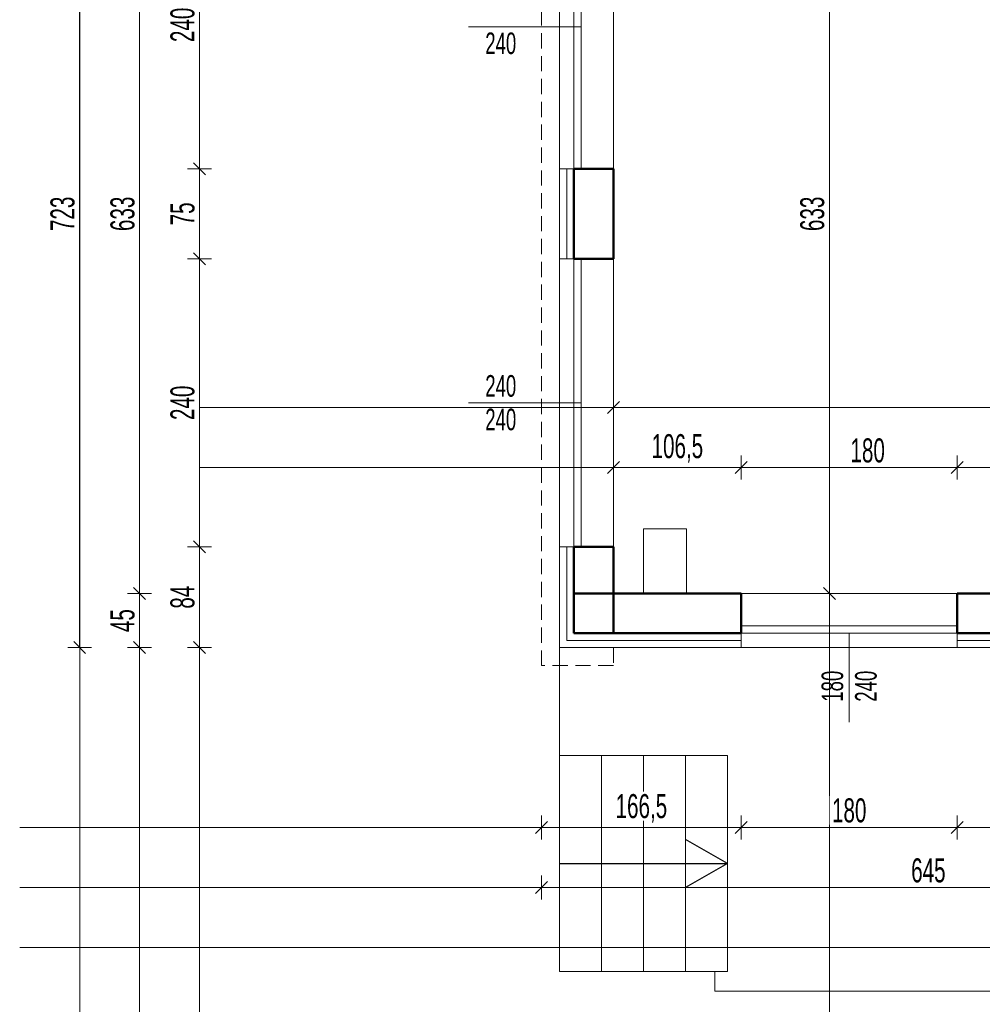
# Model space of a CAD drawing. Header units: millimetres. Extents: x 72202 to 304796, y 21658 to 519946.
# Tile 9 of 139: x 194333 to 195136, y 200622 to 201442. Entities that reach past the tile are written whole.
import ezdxf

# ---------------------------------------------------------------- set-up
doc = ezdxf.new("R2010")
doc.units = ezdxf.units.MM
doc.linetypes.add('DASHED', pattern=[19.05, 12.7, -6.35])
doc.layers.get('0').update_dxf_attribs({"color": 253})
doc.layers.get('Defpoints').update_dxf_attribs({"color": 253})
for name, color, linetype, lineweight in [('DRZWI I OKNA OPISY', 253, 'Continuous', 9), ('linia - gruba - projektowana', 253, 'Continuous', 50), ('LINIA CIENKA', 7, 'Continuous', 13), ('LINIA KRESKOWANIE', 253, 'Continuous', 5), ('LINIA WYMIAROWANIE', 253, 'Continuous', 9)]:
    doc.layers.add(name, color=color, linetype=linetype, lineweight=lineweight)
doc.layers.add('LINIA-NIE DRUKOWAĆ', color=253, linetype='Continuous', lineweight=20, plot=False)
doc.styles.get("Standard").update_dxf_attribs({"font": 'ARIALN.TTF', "width": 0.75})
doc.linetypes.add('GRADZINOWANIE', pattern='A,0.00254,-2.54,[134,ltypeshp.shx,S=2.54,R=0,X=-2.54,Y=0],-5.08,[134,ltypeshp.shx,S=2.54,R=180,X=2.54,Y=0],-2.54', length=10.16254)
doc.dimstyles.new('sebek100', dxfattribs={"dimtxt": 17, "dimasz": 10, "dimexe": 10, "dimexo": 20, "dimgap": 4, "dimtad": 1, "dimrnd": 0.5, "dimtxsty": 'Standard', "dimblk": 'OBLIQUE', "dimcen": 8, "dimclre": 1, "dimazin": 0, "dimtm": 1e-09, "dimtfac": 1, "dimtix": 1, "dimtmove": 1, "dimatfit": 3, "dimldrblk": 'zas', "dimfxl": 10, "dimfxlon": 1, "dimtolj": 2, "dimlwd": -1, "dimlwe": -1, "dimarcsym": 0})

# ---------------------------------------------------------------- blocks, each defined once
blk = doc.blocks.new('_Oblique')
at = {"color": 0, "linetype": 'ByBlock', "lineweight": -2}
blk.add_line((-0.5, -0.5), (0.5, 0.5), dxfattribs=at)
blk = doc.blocks.new('*D81')
at = {"layer": 'Defpoints', "color": 0, "lineweight": -3, "ltscale": 4, "transparency": 16777216}
for p in [(194934.79, 200919.04), (194768.29, 200904.04), (194934.79, 200769.04)]:
    blk.add_point(p, dxfattribs=at)
at = {"layer": 'LINIA WYMIAROWANIE', "color": 1, "ltscale": 4, "transparency": 16777216}
for p, q in [((194768.29, 200779.04), (194768.29, 200759.04)), ((194934.79, 200779.04), (194934.79, 200759.04))]:
    blk.add_line(p, q, dxfattribs=at)
at = {"layer": 'LINIA WYMIAROWANIE', "color": 0, "ltscale": 4, "transparency": 16777216}
blk.add_line((194768.29, 200769.04), (194934.79, 200769.04), dxfattribs=at)
at = {"layer": 'LINIA WYMIAROWANIE', "color": 0, "ltscale": 4, "transparency": 16777216, "xscale": 10, "yscale": 10, "zscale": 10, "rotation": 180}
blk.add_blockref('_Oblique', (194768.29, 200769.04), dxfattribs=at)
at = {"layer": 'LINIA WYMIAROWANIE', "color": 0, "ltscale": 4, "transparency": 16777216, "xscale": 10, "yscale": 10, "zscale": 10}
blk.add_blockref('_Oblique', (194934.79, 200769.04), dxfattribs=at)
at = {"layer": 'LINIA WYMIAROWANIE', "color": 0, "lineweight": -3, "ltscale": 4, "transparency": 16777216, "insert": (194851.54, 200785.06), "char_height": 20, "attachment_point": 5, "bg_fill": 3, "box_fill_scale": 1.1, "bg_fill_color": 256, "bg_fill_true_color": 13158600, "bg_fill_transparency": 0}
blk.add_mtext('\\A2;166,5', dxfattribs=at)
blk = doc.blocks.new('zas')
blk = doc.blocks.new('*D82')
at = {"layer": 'Defpoints', "color": 0, "lineweight": -3, "ltscale": 4, "transparency": 16777216}
for p in [(194934.79, 200919.04), (195114.79, 200919.04), (195114.79, 200769.04)]:
    blk.add_point(p, dxfattribs=at)
at = {"layer": 'LINIA WYMIAROWANIE', "color": 1, "ltscale": 4, "transparency": 16777216}
for p, q in [((194934.79, 200779.04), (194934.79, 200759.04)), ((195114.79, 200779.04), (195114.79, 200759.04))]:
    blk.add_line(p, q, dxfattribs=at)
at = {"layer": 'LINIA WYMIAROWANIE', "color": 0, "ltscale": 4, "transparency": 16777216}
blk.add_line((194934.79, 200769.04), (195114.79, 200769.04), dxfattribs=at)
at = {"layer": 'LINIA WYMIAROWANIE', "color": 0, "ltscale": 4, "transparency": 16777216, "xscale": 10, "yscale": 10, "zscale": 10, "rotation": 180}
blk.add_blockref('_Oblique', (194934.79, 200769.04), dxfattribs=at)
at = {"layer": 'LINIA WYMIAROWANIE', "color": 0, "ltscale": 4, "transparency": 16777216, "xscale": 10, "yscale": 10, "zscale": 10}
blk.add_blockref('_Oblique', (195114.79, 200769.04), dxfattribs=at)
at = {"layer": 'LINIA WYMIAROWANIE', "color": 0, "lineweight": -3, "ltscale": 4, "transparency": 16777216, "insert": (195024.79, 200783.25), "char_height": 20, "attachment_point": 5, "bg_fill": 3, "box_fill_scale": 1.1, "bg_fill_color": 256, "bg_fill_true_color": 13158600, "bg_fill_transparency": 0}
blk.add_mtext('\\A2;180', dxfattribs=at)
blk = doc.blocks.new('*D83')
at = {"layer": 'Defpoints', "color": 0, "lineweight": -3, "ltscale": 4, "transparency": 16777216}
for p in [(195114.79, 200919.04), (195189.79, 200919.04), (195189.79, 200769.04)]:
    blk.add_point(p, dxfattribs=at)
at = {"layer": 'LINIA WYMIAROWANIE', "color": 1, "ltscale": 4, "transparency": 16777216}
for p, q in [((195114.79, 200779.04), (195114.79, 200759.04)), ((195189.79, 200779.04), (195189.79, 200759.04))]:
    blk.add_line(p, q, dxfattribs=at)
at = {"layer": 'LINIA WYMIAROWANIE', "color": 0, "ltscale": 4, "transparency": 16777216}
blk.add_line((195114.79, 200769.04), (195189.79, 200769.04), dxfattribs=at)
at = {"layer": 'LINIA WYMIAROWANIE', "color": 0, "ltscale": 4, "transparency": 16777216, "xscale": 10, "yscale": 10, "zscale": 10, "rotation": 180}
blk.add_blockref('_Oblique', (195114.79, 200769.04), dxfattribs=at)
at = {"layer": 'LINIA WYMIAROWANIE', "color": 0, "ltscale": 4, "transparency": 16777216, "xscale": 10, "yscale": 10, "zscale": 10}
blk.add_blockref('_Oblique', (195189.79, 200769.04), dxfattribs=at)
at = {"layer": 'LINIA WYMIAROWANIE', "color": 0, "lineweight": -3, "ltscale": 4, "transparency": 16777216, "insert": (195152.29, 200783.21), "char_height": 20, "attachment_point": 5, "bg_fill": 3, "box_fill_scale": 1.1, "bg_fill_color": 256, "bg_fill_true_color": 13158600, "bg_fill_transparency": 0}
blk.add_mtext('\\A2;75', dxfattribs=at)
blk = doc.blocks.new('*D86')
at = {"layer": 'Defpoints', "color": 0, "lineweight": -3, "ltscale": 4, "transparency": 16777216}
for p in [(195413.29, 200919.04), (194768.29, 200904.04), (195413.29, 200719.04)]:
    blk.add_point(p, dxfattribs=at)
at = {"layer": 'LINIA WYMIAROWANIE', "color": 1, "ltscale": 4, "transparency": 16777216}
for p, q in [((194768.29, 200729.04), (194768.29, 200709.04)), ((195413.29, 200729.04), (195413.29, 200709.04))]:
    blk.add_line(p, q, dxfattribs=at)
at = {"layer": 'LINIA WYMIAROWANIE', "color": 0, "ltscale": 4, "transparency": 16777216}
blk.add_line((194768.29, 200719.04), (195413.29, 200719.04), dxfattribs=at)
at = {"layer": 'LINIA WYMIAROWANIE', "color": 0, "ltscale": 4, "transparency": 16777216, "xscale": 10, "yscale": 10, "zscale": 10, "rotation": 180}
blk.add_blockref('_Oblique', (194768.29, 200719.04), dxfattribs=at)
at = {"layer": 'LINIA WYMIAROWANIE', "color": 0, "ltscale": 4, "transparency": 16777216, "xscale": 10, "yscale": 10, "zscale": 10}
blk.add_blockref('_Oblique', (195413.29, 200719.04), dxfattribs=at)
at = {"layer": 'LINIA WYMIAROWANIE', "color": 0, "lineweight": -3, "ltscale": 4, "transparency": 16777216, "insert": (195090.79, 200733.25), "char_height": 20, "attachment_point": 5, "bg_fill": 3, "box_fill_scale": 1.1, "bg_fill_color": 256, "bg_fill_true_color": 13158600, "bg_fill_transparency": 0}
blk.add_mtext('\\A2;645', dxfattribs=at)
blk = doc.blocks.new('*D87')
at = {"layer": 'Defpoints', "color": 0, "lineweight": -3, "ltscale": 4, "transparency": 16777216}
for p in [(194483.29, 201003.04), (194783.29, 201003.04), (194783.29, 200919.04)]:
    blk.add_point(p, dxfattribs=at)
at = {"layer": 'LINIA WYMIAROWANIE', "color": 1, "ltscale": 4, "transparency": 16777216}
for p, q in [((194493.29, 201003.04), (194473.29, 201003.04)), ((194493.29, 200919.04), (194473.29, 200919.04))]:
    blk.add_line(p, q, dxfattribs=at)
at = {"layer": 'LINIA WYMIAROWANIE', "color": 0, "ltscale": 4, "transparency": 16777216}
blk.add_line((194483.29, 200919.04), (194483.29, 201003.04), dxfattribs=at)
at = {"layer": 'LINIA WYMIAROWANIE', "color": 0, "ltscale": 4, "transparency": 16777216, "xscale": 10, "yscale": 10, "zscale": 10}
for p, rotation in [((194483.29, 201003.04), 90), ((194483.29, 200919.04), 270)]:
    blk.add_blockref('_Oblique', p, dxfattribs=dict(at, rotation=rotation))
at = {"layer": 'LINIA WYMIAROWANIE', "color": 0, "lineweight": -3, "ltscale": 4, "transparency": 16777216, "insert": (194469.08, 200961.04), "char_height": 20, "attachment_point": 5, "rotation": 90, "bg_fill": 3, "box_fill_scale": 1.1, "bg_fill_color": 256, "bg_fill_true_color": 13158600, "bg_fill_transparency": 0}
blk.add_mtext('\\A2;84', dxfattribs=at)
blk = doc.blocks.new('*D88')
at = {"layer": 'Defpoints', "color": 0, "lineweight": -3, "ltscale": 4, "transparency": 16777216}
for p in [(194483.29, 201243.04), (194783.29, 201243.04), (194783.29, 201003.04)]:
    blk.add_point(p, dxfattribs=at)
at = {"layer": 'LINIA WYMIAROWANIE', "color": 1, "ltscale": 4, "transparency": 16777216}
for p, q in [((194493.29, 201243.04), (194473.29, 201243.04)), ((194493.29, 201003.04), (194473.29, 201003.04))]:
    blk.add_line(p, q, dxfattribs=at)
at = {"layer": 'LINIA WYMIAROWANIE', "color": 0, "ltscale": 4, "transparency": 16777216}
blk.add_line((194483.29, 201003.04), (194483.29, 201243.04), dxfattribs=at)
at = {"layer": 'LINIA WYMIAROWANIE', "color": 0, "ltscale": 4, "transparency": 16777216, "xscale": 10, "yscale": 10, "zscale": 10}
for p, rotation in [((194483.29, 201243.04), 90), ((194483.29, 201003.04), 270)]:
    blk.add_blockref('_Oblique', p, dxfattribs=dict(at, rotation=rotation))
at = {"layer": 'LINIA WYMIAROWANIE', "color": 0, "lineweight": -3, "ltscale": 4, "transparency": 16777216, "insert": (194469.08, 201123.04), "char_height": 20, "attachment_point": 5, "rotation": 90, "bg_fill": 3, "box_fill_scale": 1.1, "bg_fill_color": 256, "bg_fill_true_color": 13158600, "bg_fill_transparency": 0}
blk.add_mtext('\\A2;240', dxfattribs=at)
blk = doc.blocks.new('*D89')
at = {"layer": 'Defpoints', "color": 0, "lineweight": -3, "ltscale": 4, "transparency": 16777216}
for p in [(194483.29, 201318.04), (194783.29, 201318.04), (194783.29, 201243.04)]:
    blk.add_point(p, dxfattribs=at)
at = {"layer": 'LINIA WYMIAROWANIE', "color": 1, "ltscale": 4, "transparency": 16777216}
for p, q in [((194493.29, 201318.04), (194473.29, 201318.04)), ((194493.29, 201243.04), (194473.29, 201243.04))]:
    blk.add_line(p, q, dxfattribs=at)
at = {"layer": 'LINIA WYMIAROWANIE', "color": 0, "ltscale": 4, "transparency": 16777216}
blk.add_line((194483.29, 201243.04), (194483.29, 201318.04), dxfattribs=at)
at = {"layer": 'LINIA WYMIAROWANIE', "color": 0, "ltscale": 4, "transparency": 16777216, "xscale": 10, "yscale": 10, "zscale": 10}
for p, rotation in [((194483.29, 201318.04), 90), ((194483.29, 201243.04), 270)]:
    blk.add_blockref('_Oblique', p, dxfattribs=dict(at, rotation=rotation))
at = {"layer": 'LINIA WYMIAROWANIE', "color": 0, "lineweight": -3, "ltscale": 4, "transparency": 16777216, "insert": (194469.12, 201280.54), "char_height": 20, "attachment_point": 5, "rotation": 90, "bg_fill": 3, "box_fill_scale": 1.1, "bg_fill_color": 256, "bg_fill_true_color": 13158600, "bg_fill_transparency": 0}
blk.add_mtext('\\A2;75', dxfattribs=at)
blk = doc.blocks.new('*D90')
at = {"layer": 'Defpoints', "color": 0, "lineweight": -3, "ltscale": 4, "transparency": 16777216}
for p in [(194483.29, 201558.04), (194783.29, 201558.04), (194783.29, 201318.04)]:
    blk.add_point(p, dxfattribs=at)
at = {"layer": 'LINIA WYMIAROWANIE', "color": 1, "ltscale": 4, "transparency": 16777216}
for p, q in [((194493.29, 201558.04), (194473.29, 201558.04)), ((194493.29, 201318.04), (194473.29, 201318.04))]:
    blk.add_line(p, q, dxfattribs=at)
at = {"layer": 'LINIA WYMIAROWANIE', "color": 0, "ltscale": 4, "transparency": 16777216}
blk.add_line((194483.29, 201318.04), (194483.29, 201558.04), dxfattribs=at)
at = {"layer": 'LINIA WYMIAROWANIE', "color": 0, "ltscale": 4, "transparency": 16777216, "xscale": 10, "yscale": 10, "zscale": 10}
for p, rotation in [((194483.29, 201558.04), 90), ((194483.29, 201318.04), 270)]:
    blk.add_blockref('_Oblique', p, dxfattribs=dict(at, rotation=rotation))
at = {"layer": 'LINIA WYMIAROWANIE', "color": 0, "lineweight": -3, "ltscale": 4, "transparency": 16777216, "insert": (194469.08, 201438.04), "char_height": 20, "attachment_point": 5, "rotation": 90, "bg_fill": 3, "box_fill_scale": 1.1, "bg_fill_color": 256, "bg_fill_true_color": 13158600, "bg_fill_transparency": 0}
blk.add_mtext('\\A2;240', dxfattribs=at)
blk = doc.blocks.new('*D94')
at = {"layer": 'Defpoints', "color": 0, "lineweight": -3, "ltscale": 4, "transparency": 16777216}
for p in [(194733.29, 201642.04), (194383.29, 200919.04), (194733.29, 200919.04)]:
    blk.add_point(p, dxfattribs=at)
at = {"layer": 'LINIA WYMIAROWANIE', "color": 1, "ltscale": 4, "transparency": 16777216}
for p, q in [((194393.29, 201642.04), (194373.29, 201642.04)), ((194393.29, 200919.04), (194373.29, 200919.04))]:
    blk.add_line(p, q, dxfattribs=at)
at = {"layer": 'LINIA WYMIAROWANIE', "color": 0, "ltscale": 4, "transparency": 16777216}
blk.add_line((194383.29, 201642.04), (194383.29, 200919.04), dxfattribs=at)
at = {"layer": 'LINIA WYMIAROWANIE', "color": 0, "ltscale": 4, "transparency": 16777216, "xscale": 10, "yscale": 10, "zscale": 10}
for p, rotation in [((194383.29, 201642.04), 90), ((194383.29, 200919.04), 270)]:
    blk.add_blockref('_Oblique', p, dxfattribs=dict(at, rotation=rotation))
at = {"layer": 'LINIA WYMIAROWANIE', "color": 0, "lineweight": -3, "ltscale": 4, "transparency": 16777216, "insert": (194369.08, 201280.54), "char_height": 20, "attachment_point": 5, "rotation": 90, "bg_fill": 3, "box_fill_scale": 1.1, "bg_fill_color": 256, "bg_fill_true_color": 13158600, "bg_fill_transparency": 0}
blk.add_mtext('\\A2;723', dxfattribs=at)
blk = doc.blocks.new('*D128')
at = {"layer": 'Defpoints', "color": 0, "lineweight": -3, "ltscale": 4, "transparency": 16777216}
for p in [(194886.06, 201597.04), (194433.29, 200964.04), (194958.85, 200964.04)]:
    blk.add_point(p, dxfattribs=at)
at = {"layer": 'LINIA WYMIAROWANIE', "color": 1, "ltscale": 4, "transparency": 16777216}
for p, q in [((194443.29, 201597.04), (194423.29, 201597.04)), ((194443.29, 200964.04), (194423.29, 200964.04))]:
    blk.add_line(p, q, dxfattribs=at)
at = {"layer": 'LINIA WYMIAROWANIE', "color": 0, "ltscale": 4, "transparency": 16777216}
blk.add_line((194433.29, 201597.04), (194433.29, 200964.04), dxfattribs=at)
at = {"layer": 'LINIA WYMIAROWANIE', "color": 0, "ltscale": 4, "transparency": 16777216, "xscale": 10, "yscale": 10, "zscale": 10}
for p, rotation in [((194433.29, 201597.04), 90), ((194433.29, 200964.04), 270)]:
    blk.add_blockref('_Oblique', p, dxfattribs=dict(at, rotation=rotation))
at = {"layer": 'LINIA WYMIAROWANIE', "color": 0, "lineweight": -3, "ltscale": 4, "transparency": 16777216, "insert": (194419.08, 201280.54), "char_height": 20, "attachment_point": 5, "rotation": 90, "bg_fill": 3, "box_fill_scale": 1.1, "bg_fill_color": 256, "bg_fill_true_color": 13158600, "bg_fill_transparency": 0}
blk.add_mtext('\\A2;633', dxfattribs=at)
blk = doc.blocks.new('*D129')
at = {"layer": 'Defpoints', "color": 0, "lineweight": -3, "ltscale": 4, "transparency": 16777216}
for p in [(194958.85, 200964.04), (194433.29, 200919.04), (194965.57, 200919.04)]:
    blk.add_point(p, dxfattribs=at)
at = {"layer": 'LINIA WYMIAROWANIE', "color": 1, "ltscale": 4, "transparency": 16777216}
for p, q in [((194443.29, 200964.04), (194423.29, 200964.04)), ((194443.29, 200919.04), (194423.29, 200919.04))]:
    blk.add_line(p, q, dxfattribs=at)
at = {"layer": 'LINIA WYMIAROWANIE', "color": 0, "ltscale": 4, "transparency": 16777216}
blk.add_line((194433.29, 200964.04), (194433.29, 200919.04), dxfattribs=at)
at = {"layer": 'LINIA WYMIAROWANIE', "color": 0, "ltscale": 4, "transparency": 16777216, "xscale": 10, "yscale": 10, "zscale": 10}
for p, rotation in [((194433.29, 200964.04), 90), ((194433.29, 200919.04), 270)]:
    blk.add_blockref('_Oblique', p, dxfattribs=dict(at, rotation=rotation))
at = {"layer": 'LINIA WYMIAROWANIE', "color": 0, "lineweight": -3, "ltscale": 4, "transparency": 16777216, "insert": (194419.12, 200941.54), "char_height": 20, "attachment_point": 5, "rotation": 90, "bg_fill": 3, "box_fill_scale": 1.1, "bg_fill_color": 256, "bg_fill_true_color": 13158600, "bg_fill_transparency": 0}
blk.add_mtext('\\A2;45', dxfattribs=at)
blk = doc.blocks.new('*D161')
at = {"layer": 'Defpoints', "color": 0, "lineweight": -3, "ltscale": 4, "transparency": 16777216}
for p in [(194934.79, 201069.04), (194828.29, 200967.04), (194934.79, 200967.04)]:
    blk.add_point(p, dxfattribs=at)
at = {"layer": 'LINIA WYMIAROWANIE', "ltscale": 4, "transparency": 16777216}
for p, q in [((194828.29, 201059.04), (194828.29, 201079.04)), ((194934.79, 201059.04), (194934.79, 201079.04))]:
    blk.add_line(p, q, dxfattribs=at)
at = {"layer": 'LINIA WYMIAROWANIE', "color": 0, "ltscale": 4, "transparency": 16777216}
blk.add_line((194828.29, 201069.04), (194934.79, 201069.04), dxfattribs=at)
at = {"layer": 'LINIA WYMIAROWANIE', "color": 0, "ltscale": 4, "transparency": 16777216, "xscale": 10, "yscale": 10, "zscale": 10, "rotation": 180}
blk.add_blockref('_Oblique', (194828.29, 201069.04), dxfattribs=at)
at = {"layer": 'LINIA WYMIAROWANIE', "color": 0, "ltscale": 4, "transparency": 16777216, "xscale": 10, "yscale": 10, "zscale": 10}
blk.add_blockref('_Oblique', (194934.79, 201069.04), dxfattribs=at)
at = {"layer": 'LINIA WYMIAROWANIE', "color": 0, "lineweight": -3, "ltscale": 4, "transparency": 16777216, "insert": (194881.54, 201085.06), "char_height": 20, "attachment_point": 5, "bg_fill": 3, "box_fill_scale": 1.1, "bg_fill_color": 256, "bg_fill_true_color": 13158600, "bg_fill_transparency": 0}
blk.add_mtext('\\A2;106,5', dxfattribs=at)
blk = doc.blocks.new('*D162')
at = {"layer": 'Defpoints', "color": 0, "lineweight": -3, "ltscale": 4, "transparency": 16777216}
for p in [(195114.79, 201069.04), (194934.79, 200964.04), (195114.79, 200955.92)]:
    blk.add_point(p, dxfattribs=at)
at = {"layer": 'LINIA WYMIAROWANIE', "ltscale": 4, "transparency": 16777216}
for p, q in [((194934.79, 201059.04), (194934.79, 201079.04)), ((195114.79, 201059.04), (195114.79, 201079.04))]:
    blk.add_line(p, q, dxfattribs=at)
at = {"layer": 'LINIA WYMIAROWANIE', "color": 0, "ltscale": 4, "transparency": 16777216}
blk.add_line((194934.79, 201069.04), (195114.79, 201069.04), dxfattribs=at)
at = {"layer": 'LINIA WYMIAROWANIE', "color": 0, "ltscale": 4, "transparency": 16777216, "xscale": 10, "yscale": 10, "zscale": 10, "rotation": 180}
blk.add_blockref('_Oblique', (194934.79, 201069.04), dxfattribs=at)
at = {"layer": 'LINIA WYMIAROWANIE', "color": 0, "ltscale": 4, "transparency": 16777216, "xscale": 10, "yscale": 10, "zscale": 10}
blk.add_blockref('_Oblique', (195114.79, 201069.04), dxfattribs=at)
at = {"layer": 'LINIA WYMIAROWANIE', "color": 0, "lineweight": -3, "ltscale": 4, "transparency": 16777216, "insert": (195040.19, 201083.25), "char_height": 20, "attachment_point": 5, "bg_fill": 3, "box_fill_scale": 1.1, "bg_fill_color": 256, "bg_fill_true_color": 13158600, "bg_fill_transparency": 0}
blk.add_mtext('\\A2;180', dxfattribs=at)
blk = doc.blocks.new('*D163')
at = {"layer": 'Defpoints', "color": 0, "lineweight": -3, "ltscale": 4, "transparency": 16777216}
for p in [(195189.79, 201069.04), (195114.79, 200955.92), (195189.79, 200947.54)]:
    blk.add_point(p, dxfattribs=at)
at = {"layer": 'LINIA WYMIAROWANIE', "ltscale": 4, "transparency": 16777216}
for p, q in [((195114.79, 201059.04), (195114.79, 201079.04)), ((195189.79, 201059.04), (195189.79, 201079.04))]:
    blk.add_line(p, q, dxfattribs=at)
at = {"layer": 'LINIA WYMIAROWANIE', "color": 0, "ltscale": 4, "transparency": 16777216}
blk.add_line((195114.79, 201069.04), (195189.79, 201069.04), dxfattribs=at)
at = {"layer": 'LINIA WYMIAROWANIE', "color": 0, "ltscale": 4, "transparency": 16777216, "xscale": 10, "yscale": 10, "zscale": 10, "rotation": 180}
blk.add_blockref('_Oblique', (195114.79, 201069.04), dxfattribs=at)
at = {"layer": 'LINIA WYMIAROWANIE', "color": 0, "ltscale": 4, "transparency": 16777216, "xscale": 10, "yscale": 10, "zscale": 10}
blk.add_blockref('_Oblique', (195189.79, 201069.04), dxfattribs=at)
at = {"layer": 'LINIA WYMIAROWANIE', "color": 0, "lineweight": -3, "ltscale": 4, "transparency": 16777216, "insert": (195152.29, 201083.21), "char_height": 20, "attachment_point": 5, "bg_fill": 3, "box_fill_scale": 1.1, "bg_fill_color": 256, "bg_fill_true_color": 13158600, "bg_fill_transparency": 0}
blk.add_mtext('\\A2;75', dxfattribs=at)
blk = doc.blocks.new('*D170')
at = {"layer": 'Defpoints', "color": 0, "lineweight": -3, "ltscale": 4, "transparency": 16777216}
for p in [(194828.29, 201153.43), (195791.29, 201153.43), (195791.29, 201119.04)]:
    blk.add_point(p, dxfattribs=at)
at = {"layer": 'LINIA WYMIAROWANIE', "ltscale": 4, "transparency": 16777216}
for p, q in [((194828.29, 201129.04), (194828.29, 201109.04)), ((195791.29, 201129.04), (195791.29, 201109.04))]:
    blk.add_line(p, q, dxfattribs=at)
at = {"layer": 'LINIA WYMIAROWANIE', "color": 0, "ltscale": 4, "transparency": 16777216}
blk.add_line((194828.29, 201119.04), (195791.29, 201119.04), dxfattribs=at)
at = {"layer": 'LINIA WYMIAROWANIE', "color": 0, "ltscale": 4, "transparency": 16777216, "xscale": 10, "yscale": 10, "zscale": 10, "rotation": 180}
blk.add_blockref('_Oblique', (194828.29, 201119.04), dxfattribs=at)
at = {"layer": 'LINIA WYMIAROWANIE', "color": 0, "ltscale": 4, "transparency": 16777216, "xscale": 10, "yscale": 10, "zscale": 10}
blk.add_blockref('_Oblique', (195791.29, 201119.04), dxfattribs=at)
at = {"layer": 'LINIA WYMIAROWANIE', "color": 0, "lineweight": -3, "ltscale": 4, "transparency": 16777216, "insert": (195309.79, 201133.25), "char_height": 20, "attachment_point": 5, "bg_fill": 3, "box_fill_scale": 1.1, "bg_fill_color": 256, "bg_fill_true_color": 13158600, "bg_fill_transparency": 0}
blk.add_mtext('\\A2;963', dxfattribs=at)
blk = doc.blocks.new('*D178')
at = {"layer": 'Defpoints', "color": 0, "lineweight": -3, "ltscale": 4, "transparency": 16777216}
for p in [(195078.29, 201597.04), (195008.29, 200964.04), (195024.79, 200964.04)]:
    blk.add_point(p, dxfattribs=at)
at = {"layer": 'LINIA WYMIAROWANIE', "ltscale": 4, "transparency": 16777216}
for p, q in [((195018.29, 201597.04), (194998.29, 201597.04)), ((195008.29, 200964.04), (194998.29, 200964.04))]:
    blk.add_line(p, q, dxfattribs=at)
at = {"layer": 'LINIA WYMIAROWANIE', "color": 0, "ltscale": 4, "transparency": 16777216}
blk.add_line((195008.29, 201597.04), (195008.29, 200964.04), dxfattribs=at)
at = {"layer": 'LINIA WYMIAROWANIE', "color": 0, "ltscale": 4, "transparency": 16777216, "xscale": 10, "yscale": 10, "zscale": 10}
for p, rotation in [((195008.29, 201597.04), 90), ((195008.29, 200964.04), 270)]:
    blk.add_blockref('_Oblique', p, dxfattribs=dict(at, rotation=rotation))
at = {"layer": 'LINIA WYMIAROWANIE', "color": 0, "lineweight": -3, "ltscale": 4, "transparency": 16777216, "insert": (194994.08, 201280.54), "char_height": 20, "attachment_point": 5, "rotation": 90, "bg_fill": 3, "box_fill_scale": 1.1, "bg_fill_color": 256, "bg_fill_true_color": 13158600, "bg_fill_transparency": 0}
blk.add_mtext('\\A2;633', dxfattribs=at)

msp = doc.modelspace()

# ---------------------------------------------------------------- linework, layer by layer
at = {"layer": 'linia - gruba - projektowana'}
for p, q in [((194795.292, 201243.042), (194795.292, 201318.042)), ((194828.292, 201318.042), (194795.292, 201318.042)), ((194828.292, 201243.042), (194828.292, 201318.042)), ((194828.292, 201243.042), (194795.292, 201243.042)), ((194795.292, 200931.042), (194795.292, 201003.042)), ((194828.292, 201003.042), (194795.292, 201003.042)), ((194828.292, 200931.042), (194828.292, 201003.042)), ((194934.792, 200964.042), (194795.292, 200964.042)), ((194934.792, 200931.042), (194934.792, 200964.042)), ((195189.792, 200964.042), (195114.792, 200964.042)), ((195114.792, 200931.042), (195114.792, 200964.042)), ((194934.792, 200931.042), (194795.292, 200931.042)), ((195189.792, 200931.042), (195114.792, 200931.042))]:
    msp.add_line(p, q, dxfattribs=at)
at = {"layer": 'LINIA CIENKA', "color": 8, "linetype": 'DASHED'}
for p, q in [((194768.292, 200904.042), (194768.292, 201657.042)), ((194828.292, 200919.042), (194828.292, 200904.042)), ((194828.292, 200904.042), (194768.292, 200904.042))]:
    msp.add_line(p, q, dxfattribs=at)
at = {"layer": 'LINIA CIENKA'}
for p, q in [((194783.292, 201318.042), (194783.292, 201558.042)), ((194795.292, 201318.042), (194795.292, 201558.042)), ((194801.292, 201318.042), (194801.292, 201558.042)), ((194828.292, 201318.042), (194828.292, 201558.042)), ((194783.292, 201243.042), (194783.292, 201318.042)), ((194795.292, 201318.042), (194783.292, 201318.042)), ((194783.292, 201003.042), (194783.292, 201243.042)), ((194795.292, 201243.042), (194783.292, 201243.042)), ((194795.292, 201003.042), (194795.292, 201243.042)), ((194801.292, 201003.042), (194801.292, 201243.042)), ((194828.292, 201003.042), (194828.292, 201243.042)), ((194853.292, 200964.042), (194853.292, 201018.042)), ((194853.292, 201018.042), (194889.292, 201018.042)), ((194889.292, 201018.042), (194889.292, 200964.042)), ((194783.292, 200919.042), (194783.292, 201003.042)), ((194795.292, 201003.042), (194783.292, 201003.042)), ((195114.792, 200964.042), (194934.792, 200964.042)), ((195114.84, 200937.042), (194934.792, 200937.042)), ((195114.84, 200931.042), (194934.792, 200931.042)), ((194934.792, 200931.042), (194934.792, 200919.042)), ((195114.792, 200931.042), (195114.792, 200919.042)), ((194934.792, 200919.042), (194783.292, 200919.042)), ((194783.292, 200919.042), (194783.292, 200829.042)), ((195114.792, 200919.042), (194934.792, 200919.042)), ((195189.792, 200919.042), (195114.792, 200919.042)), ((194783.292, 200829.042), (194783.292, 200682.678)), ((194783.292, 200829.042), (194783.292, 200649.042)), ((194783.292, 200829.042), (194923.292, 200829.042)), ((194818.292, 200829.042), (194818.292, 200649.042)), ((194853.292, 200829.042), (194853.292, 200649.042)), ((194888.292, 200829.042), (194888.292, 200649.042)), ((194923.292, 200829.042), (194923.292, 200649.042)), ((194783.292, 200649.042), (194923.292, 200649.042)), ((194912.654, 200649.042), (194912.654, 200632.678)), ((194912.654, 200632.678), (195425.292, 200632.678))]:
    msp.add_line(p, q, dxfattribs=at)
at = {"layer": 'LINIA KRESKOWANIE', "linetype": 'GRADZINOWANIE', "ltscale": 0.6}
msp.add_line((195189.792, 200925.042), (195114.792, 200925.042), dxfattribs=at)
at = {"layer": 'LINIA-NIE DRUKOWAĆ'}
for p, q in [((194383.292, 200489.042), (194383.292, 201830.657)), ((194433.292, 200489.042), (194433.292, 201830.657)), ((194483.292, 200489.042), (194483.292, 201830.657)), ((195008.292, 200489.042), (195008.292, 201830.657)), ((194333.292, 200769.042), (195456.61, 200769.042)), ((194333.292, 200719.042), (195456.61, 200719.042)), ((194333.292, 200669.042), (195456.649, 200669.042))]:
    msp.add_line(p, q, dxfattribs=at)
for points in [[(195818.292, 201597.042), (195765.292, 201597.042), (195765.292, 201507.042), (195765.292, 201507.042), (195765.292, 201597.042), (195160.292, 201597.042), (195160.292, 201569.042), (195078.292, 201569.042), (195078.292, 201597.042), (194828.292, 201597.042), (194828.292, 200964.042), (195765.292, 200964.042), (195765.292, 201032.042), (195791.292, 201032.042), (195791.292, 201507.042), (195765.292, 201507.042)], [(194483.292, 201119.042), (199068.44, 201119.042)], [(194483.292, 201069.042), (199068.44, 201069.042)]]:
    msp.add_lwpolyline(points, dxfattribs=at)

# ---------------------------------------------------------------- next in the draw order: dimensions: what is measured, and where the dimension line sits
at = {"layer": 'LINIA WYMIAROWANIE', "lineweight": -3, "ltscale": 4}
dim = msp.add_linear_dim(base=(194934.792, 200769.042), p1=(194768.292, 200904.042), p2=(194934.792, 200919.042), dimstyle='sebek100', override={"dimtxt": 20, "dimrnd": 0, "dimtfill": 1, "dimarcsym": 2}, dxfattribs=at)
dim.commit()
dim.dimension.update_dxf_attribs({"geometry": '*D81', "text_midpoint": (194851.542, 200785.061)})

# ---------------------------------------------------------------- next in the draw order: dimensions: what is measured, and where the dimension line sits
dim = msp.add_linear_dim(base=(195114.792, 200769.042), p1=(194934.792, 200919.042), p2=(195114.792, 200919.042), dimstyle='sebek100', override={"dimtxt": 20, "dimrnd": 0, "dimtfill": 1, "dimarcsym": 2}, dxfattribs=at)
dim.commit()
dim.dimension.update_dxf_attribs({"geometry": '*D82', "text_midpoint": (195024.792, 200783.254)})

# ---------------------------------------------------------------- next in the draw order: dimensions: what is measured, and where the dimension line sits
dim = msp.add_linear_dim(base=(195189.792, 200769.042), p1=(195114.792, 200919.042), p2=(195189.792, 200919.042), dimstyle='sebek100', override={"dimtxt": 20, "dimrnd": 0, "dimtfill": 1, "dimarcsym": 2}, dxfattribs=at)
dim.commit()
dim.dimension.update_dxf_attribs({"geometry": '*D83', "text_midpoint": (195152.292, 200783.213)})

# ---------------------------------------------------------------- next in the draw order: dimensions: what is measured, and where the dimension line sits
dim = msp.add_linear_dim(base=(195413.292, 200719.042), p1=(194768.292, 200904.042), p2=(195413.292, 200919.042), dimstyle='sebek100', override={"dimtxt": 20, "dimrnd": 0, "dimtfill": 1, "dimarcsym": 2}, dxfattribs=at)
dim.commit()
dim.dimension.update_dxf_attribs({"geometry": '*D86', "text_midpoint": (195090.792, 200733.254)})

# ---------------------------------------------------------------- next in the draw order: linework, layer by layer
at = {"layer": 'DRZWI I OKNA OPISY'}
msp.add_line((195024.816, 200856.891), (195024.816, 200931.042), dxfattribs=at)
at = {"layer": 'LINIA CIENKA', "lineweight": -3, "ltscale": 4}
for p, q in [((194923.292, 200739.042), (194888.292, 200759.042)), ((194783.292, 200739.042), (194923.292, 200739.042)), ((194923.292, 200739.042), (194888.292, 200719.042))]:
    msp.add_line(p, q, dxfattribs=at)

# ---------------------------------------------------------------- next in the draw order: texts
at = {"layer": 'DRZWI I OKNA OPISY', "char_height": 18, "width": 130, "attachment_point": 5, "rotation": 90}
for s, insert in [('180', (195010.84, 200886.856)), ('240', (195038.801, 200886.856))]:
    msp.add_mtext(s, dxfattribs=dict(at, insert=insert))

# ---------------------------------------------------------------- next in the draw order: dimensions: what is measured, and where the dimension line sits
at = {"layer": 'LINIA WYMIAROWANIE', "lineweight": -3, "ltscale": 4}
dim = msp.add_linear_dim(base=(194483.292, 201003.042), p1=(194783.292, 200919.042), p2=(194783.292, 201003.042), angle=90, dimstyle='sebek100', override={"dimtxt": 20, "dimrnd": 0, "dimtfill": 1, "dimarcsym": 2}, dxfattribs=at)
dim.commit()
dim.dimension.update_dxf_attribs({"geometry": '*D87', "text_midpoint": (194469.081, 200961.042)})

# ---------------------------------------------------------------- next in the draw order: dimensions: what is measured, and where the dimension line sits
dim = msp.add_linear_dim(base=(194483.292, 201243.042), p1=(194783.292, 201003.042), p2=(194783.292, 201243.042), angle=90, dimstyle='sebek100', override={"dimtxt": 20, "dimrnd": 0, "dimtfill": 1, "dimarcsym": 2}, dxfattribs=at)
dim.commit()
dim.dimension.update_dxf_attribs({"geometry": '*D88', "text_midpoint": (194469.081, 201123.042)})

# ---------------------------------------------------------------- next in the draw order: dimensions: what is measured, and where the dimension line sits
dim = msp.add_linear_dim(base=(194483.292, 201318.042), p1=(194783.292, 201243.042), p2=(194783.292, 201318.042), angle=90, dimstyle='sebek100', override={"dimtxt": 20, "dimrnd": 0, "dimtfill": 1, "dimarcsym": 2}, dxfattribs=at)
dim.commit()
dim.dimension.update_dxf_attribs({"geometry": '*D89', "text_midpoint": (194469.122, 201280.542)})

# ---------------------------------------------------------------- next in the draw order: dimensions: what is measured, and where the dimension line sits
dim = msp.add_linear_dim(base=(194483.292, 201558.042), p1=(194783.292, 201318.042), p2=(194783.292, 201558.042), angle=90, dimstyle='sebek100', override={"dimtxt": 20, "dimrnd": 0, "dimtfill": 1, "dimarcsym": 2}, dxfattribs=at)
dim.commit()
dim.dimension.update_dxf_attribs({"geometry": '*D90', "text_midpoint": (194469.081, 201438.042)})

# ---------------------------------------------------------------- next in the draw order: dimensions: what is measured, and where the dimension line sits
dim = msp.add_linear_dim(base=(194383.292, 200919.042), p1=(194733.292, 201642.042), p2=(194733.292, 200919.042), angle=90, dimstyle='sebek100', override={"dimtxt": 20, "dimrnd": 0, "dimtfill": 1, "dimarcsym": 2}, dxfattribs=at)
dim.commit()
dim.dimension.update_dxf_attribs({"geometry": '*D94', "text_midpoint": (194369.081, 201280.542)})

# ---------------------------------------------------------------- next in the draw order: dimensions: what is measured, and where the dimension line sits
dim = msp.add_linear_dim(base=(194433.292, 200964.042), p1=(194886.06, 201597.042), p2=(194958.854, 200964.042), angle=90, dimstyle='sebek100', override={"dimtxt": 20, "dimrnd": 0, "dimtfill": 1, "dimarcsym": 2}, dxfattribs=at)
dim.commit()
dim.dimension.update_dxf_attribs({"geometry": '*D128', "text_midpoint": (194419.081, 201280.542)})

# ---------------------------------------------------------------- next in the draw order: linework, layer by layer
at = {"layer": 'DRZWI I OKNA OPISY'}
for p, q in [((194707.38, 201436.536), (194801.292, 201436.536)), ((194707.38, 201123.042), (194801.292, 201123.042))]:
    msp.add_line(p, q, dxfattribs=at)
at = {"layer": 'LINIA KRESKOWANIE', "linetype": 'GRADZINOWANIE', "ltscale": 0.6}
msp.add_line((194789.292, 201243.042), (194789.292, 201318.042), dxfattribs=at)

# ---------------------------------------------------------------- next in the draw order: texts
at = {"layer": 'DRZWI I OKNA OPISY', "char_height": 18, "width": 130, "attachment_point": 5, "rotation": 0}
for insert in [(194734.319, 201422.551), (194734.319, 201137.019), (194734.319, 201109.057)]:
    msp.add_mtext('240', dxfattribs=dict(at, insert=insert))

# ---------------------------------------------------------------- next in the draw order: dimensions: what is measured, and where the dimension line sits
at = {"layer": 'LINIA WYMIAROWANIE', "lineweight": -3, "ltscale": 4}
dim = msp.add_linear_dim(base=(195791.292, 201119.042), p1=(194828.292, 201153.429), p2=(195791.292, 201153.429), dimstyle='sebek100', override={"dimtxt": 20, "dimrnd": 0, "dimclre": 256, "dimtfill": 1, "dimarcsym": 2}, dxfattribs=at)
dim.commit()
dim.dimension.update_dxf_attribs({"geometry": '*D170', "text_midpoint": (195309.792, 201133.254)})
dim = msp.add_linear_dim(base=(194433.292, 200919.042), p1=(194958.854, 200964.042), p2=(194965.573, 200919.042), angle=90, dimstyle='sebek100', override={"dimtxt": 20, "dimrnd": 0, "dimtfill": 1, "dimarcsym": 2}, dxfattribs=at)
dim.commit()
dim.dimension.update_dxf_attribs({"geometry": '*D129', "text_midpoint": (194419.122, 200941.542)})

# ---------------------------------------------------------------- next in the draw order: linework, layer by layer
at = {"layer": 'LINIA KRESKOWANIE', "linetype": 'GRADZINOWANIE', "ltscale": 0.6}
for p, q in [((194789.292, 200925.042), (194789.292, 201003.042)), ((194934.792, 200925.042), (194789.292, 200925.042))]:
    msp.add_line(p, q, dxfattribs=at)

# ---------------------------------------------------------------- next in the draw order: dimensions: what is measured, and where the dimension line sits
at = {"layer": 'LINIA WYMIAROWANIE', "lineweight": -3, "ltscale": 4}
dim = msp.add_linear_dim(base=(194934.792, 201069.042), p1=(194828.292, 200967.042), p2=(194934.792, 200967.042), dimstyle='sebek100', override={"dimtxt": 20, "dimrnd": 0, "dimclre": 256, "dimtfill": 1, "dimarcsym": 2}, dxfattribs=at)
dim.commit()
dim.dimension.update_dxf_attribs({"geometry": '*D161', "text_midpoint": (194881.542, 201085.061)})

# ---------------------------------------------------------------- next in the draw order: dimensions: what is measured, and where the dimension line sits
dim = msp.add_linear_dim(base=(195114.792, 201069.042), p1=(194934.792, 200964.042), p2=(195114.792, 200955.921), dimstyle='sebek100', override={"dimtxt": 20, "dimrnd": 0, "dimclre": 256, "dimtfill": 1, "dimarcsym": 2}, dxfattribs=at)
dim.commit()
dim.dimension.update_dxf_attribs({"geometry": '*D162', "text_midpoint": (195040.188, 201069.042), "dimtype": 160})

# ---------------------------------------------------------------- next in the draw order: dimensions: what is measured, and where the dimension line sits
dim = msp.add_linear_dim(base=(195008.292, 200964.042), p1=(195078.292, 201597.042), p2=(195024.792, 200964.042), angle=90, dimstyle='sebek100', override={"dimtxt": 20, "dimrnd": 0, "dimclre": 256, "dimtfill": 1, "dimarcsym": 2}, dxfattribs=at)
dim.commit()
dim.dimension.update_dxf_attribs({"geometry": '*D178', "text_midpoint": (194994.081, 201280.542)})
dim = msp.add_linear_dim(base=(195189.792, 201069.042), p1=(195114.792, 200955.921), p2=(195189.792, 200947.542), dimstyle='sebek100', override={"dimtxt": 20, "dimrnd": 0, "dimclre": 256, "dimtfill": 1, "dimarcsym": 2}, dxfattribs=at)
dim.commit()
dim.dimension.update_dxf_attribs({"geometry": '*D163', "text_midpoint": (195152.292, 201083.213)})

doc.saveas('drawing.dxf')
